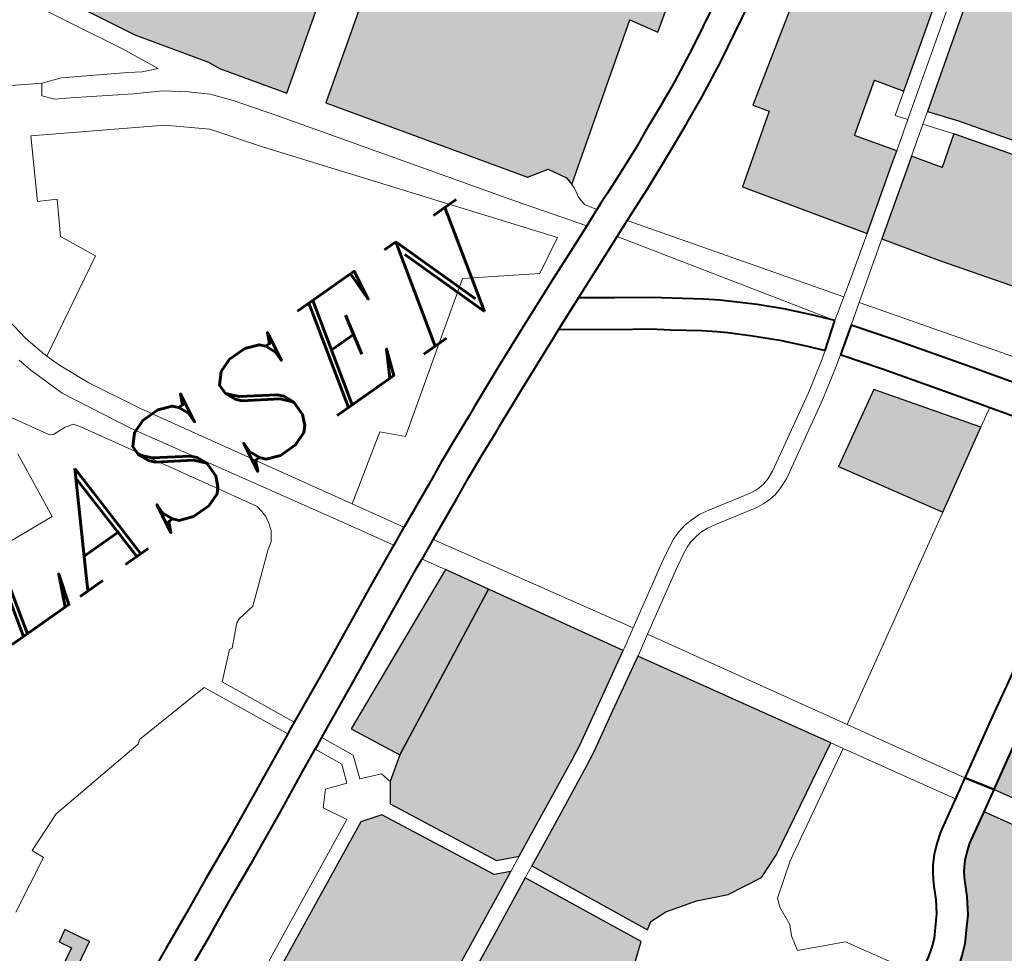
# Model space of a CAD drawing. Header units: metres. Extents: x 149090 to 149776, y 485756 to 486362.
# Tile 43 of 93: x 149578 to 149589, y 486308 to 486319. Entities that reach past the tile are written whole.
import ezdxf

# ---------------------------------------------------------------- set-up
doc = ezdxf.new("R2010")
doc.units = ezdxf.units.M
doc.header["$MEASUREMENT"] = 0
for name, color, linetype, lineweight in [('WVB-pen-brm-dik 018', 6, 'Continuous', 13), ('WVB-pen-dik 035', 1, 'Continuous', 40), ('WVB-raster-20%', 254, 'Continuous', 30), ('WVB-raster-60%', 253, 'Continuous', 30), ('WVB-tekst-dik 035', 1, 'Continuous', 40)]:
    doc.layers.add(name, color=color, linetype=linetype, lineweight=lineweight)
doc.styles.add('1 200   cursief   0.18', font='ITALICS.shx', dxfattribs={"height": 0.36})

# ---------------------------------------------------------------- blocks, each defined once
blk = doc.blocks.new('INZET')
at = {"layer": 'WVB-raster-20%'}
for points in [[(-0.070895, -0.044478), (-0.072562, -0.042032), (-0.071105, -0.040996), (-0.071333, -0.04068), (-0.067123, -0.037882), (-0.065438, -0.040257), (-0.066488, -0.041009), (-0.068403, -0.042358), (-0.068796, -0.041787), (-0.069867, -0.042535), (-0.069297, -0.043355), (-0.069554, -0.043536)], [(-0.068634, -0.047699), (-0.069928, -0.045896), (-0.070698, -0.044767), (-0.069352, -0.043822), (-0.069097, -0.043642), (-0.06868, -0.04424), (-0.068036, -0.043777), (-0.066411, -0.046071), (-0.066381, -0.046114)], [(-0.095619, -0.048216), (-0.095765, -0.047954), (-0.094525, -0.047263), (-0.094674, -0.046992), (-0.09441, -0.046848), (-0.094119, -0.04738)], [(-0.073091, -0.050514), (-0.074404, -0.048349), (-0.072776, -0.047399), (-0.071659, -0.048965), (-0.071309, -0.049461)], [(-0.081072, -0.054836), (-0.081897, -0.05472), (-0.082554, -0.054423), (-0.083251, -0.05423), (-0.08365, -0.054217), (-0.083816, -0.054321), (-0.085104, -0.051677), (-0.084248, -0.051258), (-0.082839, -0.050571), (-0.082514, -0.0504), (-0.081645, -0.049895), (-0.080487, -0.049226), (-0.078086, -0.053276), (-0.080517, -0.054617)], [(-0.077761, -0.06148), (-0.078248, -0.060594), (-0.07907, -0.059238), (-0.079043, -0.059221), (-0.078674, -0.059002), (-0.078529, -0.058905), (-0.078424, -0.058824), (-0.078216, -0.058644), (-0.077928, -0.058312), (-0.077796, -0.058161), (-0.077577, -0.057816), (-0.077435, -0.057539), (-0.077374, -0.057429), (-0.077308, -0.057325), (-0.077249, -0.057246), (-0.077144, -0.05713), (-0.077003, -0.057006), (-0.076845, -0.056885), (-0.076288, -0.056554), (-0.076183, -0.056492), (-0.076183, -0.056492), (-0.074666, -0.059066), (-0.074742, -0.059112), (-0.077518, -0.060731), (-0.077661, -0.060863), (-0.077744, -0.061018), (-0.077777, -0.061172), (-0.077787, -0.061348), (-0.077776, -0.061405)]]:
    blk.add_hatch(color=256, dxfattribs=at).paths.add_polyline_path(points)
at = {"layer": 'WVB-raster-20%', "extrusion": (0, 0, -1)}
for points in [[(0.061226, -0.046013), (0.060422, -0.045447), (0.060522, -0.045308), (0.060683, -0.045022), (0.061126, -0.044047), (0.061399, -0.043462), (0.061604, -0.043089), (0.06177, -0.042869), (0.061791, -0.042841), (0.062139, -0.042344), (0.062807, -0.04151), (0.062906, -0.041382), (0.063476, -0.040662), (0.063967, -0.040004), (0.066112, -0.041539), (0.068232, -0.043032), (0.067789, -0.043606), (0.066166, -0.045898), (0.066136, -0.045941), (0.062915, -0.043675)], [(0.085205, -0.051337), (0.084402, -0.050944), (0.082997, -0.050259), (0.082683, -0.050094), (0.081821, -0.049593), (0.080679, -0.048933), (0.082344, -0.046089), (0.086076, -0.047963), (0.086596, -0.048328), (0.086884, -0.048733), (0.085676, -0.051122)], [(0.092915, -0.055332), (0.09286, -0.055254), (0.092726, -0.055115), (0.092582, -0.054988), (0.092443, -0.054898), (0.092303, -0.054816), (0.091449, -0.054408), (0.089614, -0.053491), (0.086913, -0.052174), (0.085553, -0.051508), (0.085897, -0.051351), (0.087173, -0.048827), (0.087646, -0.048681), (0.091237, -0.050429), (0.091816, -0.05211)], [(0.090308, -0.060963), (0.087131, -0.060204), (0.08692, -0.059668), (0.087054, -0.059441), (0.087209, -0.059119), (0.087234, -0.05877), (0.087105, -0.058486), (0.087093, -0.058216), (0.086964, -0.057816), (0.087157, -0.057442), (0.088588, -0.056913), (0.088446, -0.056332), (0.086989, -0.055533), (0.08552, -0.0557), (0.0853, -0.055416), (0.084086, -0.054452), (0.085373, -0.051809), (0.086759, -0.052489), (0.089459, -0.053805), (0.091295, -0.054722), (0.092139, -0.055126), (0.092259, -0.055196), (0.09237, -0.055268), (0.092484, -0.055368), (0.092589, -0.055477), (0.092669, -0.055591), (0.092736, -0.055705), (0.09281, -0.055873), (0.093234, -0.057111), (0.093751, -0.05864), (0.092972, -0.058905), (0.092729, -0.058989), (0.092326, -0.059128), (0.092097, -0.059211), (0.09193, -0.059286), (0.0917, -0.059407), (0.091522, -0.059513), (0.091375, -0.05962), (0.091256, -0.059717), (0.091053, -0.059899), (0.090925, -0.060036), (0.090766, -0.060214), (0.090664, -0.060356), (0.090477, -0.060622), (0.090349, -0.060861)], [(0.07419, -0.05878), (0.071844, -0.05737), (0.070451, -0.056572), (0.068994, -0.055675), (0.067576, -0.054693), (0.067216, -0.054444), (0.067969, -0.053362), (0.068353, -0.052817), (0.068668, -0.052384), (0.068833, -0.052136), (0.069033, -0.052253), (0.069289, -0.052405), (0.069631, -0.052609), (0.070106, -0.052891), (0.07071, -0.053253), (0.070813, -0.053315), (0.071211, -0.053554), (0.072694, -0.054424), (0.073621, -0.054984), (0.07454, -0.055522), (0.075524, -0.056107), (0.07571, -0.056216)]]:
    blk.add_hatch(color=256, dxfattribs=at).paths.add_polyline_path(points)
at = {"layer": 'WVB-raster-60%'}
for points in [[(-0.079648, -0.034484), (-0.08056, -0.033173), (-0.080681, -0.032915), (-0.081667, -0.031474), (-0.083013, -0.028955), (-0.075862, -0.023841), (-0.07575, -0.02401), (-0.075595, -0.024235), (-0.075286, -0.02467), (-0.075214, -0.024769), (-0.075107, -0.024914), (-0.074839, -0.025284), (-0.074743, -0.025393), (-0.074621, -0.025509), (-0.074493, -0.025614), (-0.074376, -0.025706), (-0.074283, -0.025765), (-0.074093, -0.025865), (-0.073846, -0.025948), (-0.07368, -0.025989), (-0.073045, -0.026168), (-0.072918, -0.026203), (-0.072719, -0.026266), (-0.072667, -0.026289), (-0.072522, -0.026365), (-0.072411, -0.026444), (-0.072319, -0.026524), (-0.072235, -0.026615), (-0.072055, -0.026857), (-0.071814, -0.027213), (-0.071696, -0.027386), (-0.071383, -0.027809), (-0.071061, -0.028265), (-0.071009, -0.028338), (-0.073001, -0.029768)], [(-0.086076, -0.047963), (-0.086627, -0.046866), (-0.082876, -0.045181), (-0.082344, -0.046089)]]:
    blk.add_hatch(color=256, dxfattribs=at).paths.add_polyline_path(points)
at = {"layer": 'WVB-raster-60%', "extrusion": (0, 0, -1)}
blk.add_hatch(color=256, dxfattribs=at).paths.add_polyline_path([(0.075639, -0.0398), (0.072469, -0.037551), (0.072119, -0.038134), (0.067678, -0.035051), (0.067945, -0.034671), (0.068086, -0.034445), (0.068211, -0.034217), (0.068291, -0.034034), (0.068338, -0.033895), (0.068427, -0.033559), (0.068515, -0.033194), (0.068531, -0.033147), (0.068599, -0.033002), (0.068666, -0.032878), (0.068768, -0.032738), (0.069187, -0.032136), (0.069369, -0.031855), (0.069471, -0.031713), (0.069529, -0.031626), (0.069646, -0.031391), (0.069719, -0.031226), (0.069787, -0.031036), (0.069832, -0.030859), (0.069882, -0.030623), (0.069908, -0.030403), (0.069919, -0.030245), (0.069929, -0.030073), (0.069933, -0.030045), (0.069954, -0.029963), (0.070006, -0.029828), (0.07005, -0.029721), (0.070073, -0.02968), (0.07016, -0.029542), (0.070325, -0.029305), (0.070392, -0.029208), (0.070765, -0.028685), (0.070836, -0.028583), (0.07235, -0.02967), (0.071959, -0.030217), (0.0719, -0.030914), (0.073213, -0.031036), (0.079068, -0.03516), (0.076346, -0.039097), (0.075876, -0.039219), (0.075649, -0.039613)])
at = {"layer": 'WVB-pen-brm-dik 018'}
for p, q in [((-0.08508, -0.025971), (-0.082082, -0.031556)), ((-0.082082, -0.031556), (-0.08508, -0.025971)), ((-0.081667, -0.031474), (-0.083013, -0.028955)), ((-0.073001, -0.029768), (-0.079648, -0.034484)), ((-0.083977, -0.031161), (-0.084907, -0.030605)), ((-0.084907, -0.030605), (-0.083977, -0.031161)), ((-0.079068, -0.03516), (-0.073213, -0.031036)), ((-0.084144, -0.031389), (-0.083977, -0.031161)), ((-0.083977, -0.031161), (-0.084144, -0.031389)), ((-0.083553, -0.031313), (-0.083977, -0.031161)), ((-0.083977, -0.031161), (-0.083553, -0.031313)), ((-0.082279, -0.032072), (-0.083553, -0.031313)), ((-0.083553, -0.031313), (-0.082279, -0.032072)), ((-0.083947, -0.031617), (-0.084144, -0.031389)), ((-0.084144, -0.031389), (-0.083947, -0.031617)), ((-0.080681, -0.032915), (-0.081667, -0.031474)), ((-0.083644, -0.031799), (-0.083947, -0.031617)), ((-0.083947, -0.031617), (-0.083644, -0.031799)), ((-0.082082, -0.031556), (-0.081673, -0.03239)), ((-0.081673, -0.03239), (-0.082082, -0.031556)), ((-0.085575, -0.03326), (-0.084854, -0.031978)), ((-0.084854, -0.031978), (-0.085575, -0.03326)), ((-0.084854, -0.031978), (-0.082279, -0.0335)), ((-0.082279, -0.0335), (-0.084854, -0.031978)), ((-0.082446, -0.032527), (-0.083644, -0.031799)), ((-0.083644, -0.031799), (-0.082446, -0.032527)), ((-0.082006, -0.032238), (-0.082279, -0.032072)), ((-0.082279, -0.032072), (-0.082006, -0.032238)), ((-0.081673, -0.03239), (-0.082006, -0.032238)), ((-0.082006, -0.032238), (-0.081673, -0.03239)), ((-0.081877, -0.032854), (-0.082446, -0.032527)), ((-0.082446, -0.032527), (-0.081877, -0.032854)), ((-0.081422, -0.033203), (-0.081877, -0.032854)), ((-0.081877, -0.032854), (-0.081422, -0.033203)), ((-0.08056, -0.033173), (-0.080681, -0.032915)), ((-0.085188, -0.033466), (-0.085575, -0.03326)), ((-0.085575, -0.03326), (-0.085188, -0.033466)), ((-0.081058, -0.033521), (-0.081422, -0.033203)), ((-0.081422, -0.033203), (-0.081058, -0.033521)), ((-0.079648, -0.034484), (-0.08056, -0.033173)), ((-0.0856, -0.034187), (-0.085188, -0.033466)), ((-0.085188, -0.033466), (-0.0856, -0.034187)), ((-0.082279, -0.0335), (-0.081513, -0.03415)), ((-0.081513, -0.03415), (-0.082279, -0.0335)), ((-0.080724, -0.033931), (-0.081058, -0.033521)), ((-0.081058, -0.033521), (-0.080724, -0.033931)), ((-0.080118, -0.034765), (-0.080724, -0.033931)), ((-0.080724, -0.033931), (-0.080118, -0.034765)), ((-0.081513, -0.03415), (-0.080778, -0.035147)), ((-0.080778, -0.035147), (-0.081513, -0.03415)), ((-0.085214, -0.034986), (-0.0856, -0.034187)), ((-0.0856, -0.034187), (-0.085214, -0.034986)), ((-0.087659, -0.034816), (-0.087542, -0.035595)), ((-0.087542, -0.035595), (-0.087659, -0.034816)), ((-0.076861, -0.039403), (-0.080118, -0.034765)), ((-0.080118, -0.034765), (-0.076861, -0.039403)), ((-0.087385, -0.036189), (-0.085214, -0.034986)), ((-0.085214, -0.034986), (-0.087385, -0.036189)), ((-0.067678, -0.035051), (-0.072119, -0.038134)), ((-0.080778, -0.035147), (-0.076576, -0.040582)), ((-0.076576, -0.040582), (-0.080778, -0.035147)), ((-0.076346, -0.039097), (-0.079068, -0.03516)), ((-0.087542, -0.035595), (-0.087413, -0.036106)), ((-0.087413, -0.036106), (-0.087542, -0.035595)), ((-0.087859, -0.03624), (-0.087942, -0.035907)), ((-0.087942, -0.035907), (-0.087859, -0.03624)), ((-0.087413, -0.036106), (-0.087385, -0.036189)), ((-0.087385, -0.036189), (-0.087413, -0.036106)), ((-0.087582, -0.037057), (-0.087859, -0.03624)), ((-0.087859, -0.03624), (-0.087582, -0.037057)), ((-0.087275, -0.036512), (-0.087385, -0.036189)), ((-0.087385, -0.036189), (-0.087275, -0.036512)), ((-0.086967, -0.037215), (-0.087275, -0.036512)), ((-0.087275, -0.036512), (-0.086967, -0.037215)), ((-0.08887, -0.036765), (-0.088351, -0.037654)), ((-0.088351, -0.037654), (-0.08887, -0.036765)), ((-0.086782, -0.038589), (-0.087582, -0.037057)), ((-0.087582, -0.037057), (-0.086782, -0.038589)), ((-0.086351, -0.038356), (-0.086967, -0.037215)), ((-0.086967, -0.037215), (-0.086351, -0.038356)), ((-0.089351, -0.039173), (-0.089169, -0.037595)), ((-0.089169, -0.037595), (-0.089351, -0.039173)), ((-0.088351, -0.037654), (-0.088271, -0.037694)), ((-0.088271, -0.037694), (-0.088351, -0.037654)), ((-0.072469, -0.037551), (-0.075639, -0.0398)), ((-0.072119, -0.038134), (-0.072469, -0.037551)), ((-0.088271, -0.037694), (-0.087961, -0.037714)), ((-0.087961, -0.037714), (-0.088271, -0.037694)), ((-0.087961, -0.037714), (-0.087782, -0.037764)), ((-0.087782, -0.037764), (-0.087961, -0.037714)), ((-0.087782, -0.037764), (-0.087672, -0.037924)), ((-0.087672, -0.037924), (-0.087782, -0.037764)), ((-0.071333, -0.04068), (-0.067123, -0.037882)), ((-0.087672, -0.037924), (-0.086003, -0.040742)), ((-0.086003, -0.040742), (-0.087672, -0.037924)), ((-0.071694, -0.038863), (-0.070745, -0.038346)), ((-0.083727, -0.042791), (-0.086351, -0.038356)), ((-0.086351, -0.038356), (-0.083727, -0.042791)), ((-0.084107, -0.04305), (-0.086782, -0.038589)), ((-0.086782, -0.038589), (-0.084107, -0.04305)), ((-0.072457, -0.03925), (-0.071694, -0.038863)), ((-0.070403, -0.038957), (-0.071369, -0.039483)), ((-0.091272, -0.039012), (-0.089351, -0.039173)), ((-0.089351, -0.039173), (-0.091272, -0.039012)), ((-0.075876, -0.039219), (-0.076346, -0.039097)), ((-0.075649, -0.039613), (-0.075876, -0.039219)), ((-0.075895, -0.040742), (-0.076861, -0.039403)), ((-0.076861, -0.039403), (-0.075895, -0.040742)), ((-0.073063, -0.039532), (-0.072708, -0.039367)), ((-0.072708, -0.039367), (-0.072457, -0.03925)), ((-0.075639, -0.0398), (-0.075649, -0.039613)), ((-0.073584, -0.039764), (-0.073063, -0.039532)), ((-0.071369, -0.039483), (-0.072151, -0.039879)), ((-0.075634, -0.039901), (-0.075639, -0.0398)), ((-0.075639, -0.0398), (-0.075634, -0.039901)), ((-0.074009, -0.039957), (-0.073584, -0.039764)), ((-0.072151, -0.039879), (-0.072412, -0.040001)), ((-0.075679, -0.040114), (-0.075634, -0.039901)), ((-0.075634, -0.039901), (-0.075679, -0.040114)), ((-0.074587, -0.040205), (-0.074009, -0.039957)), ((-0.072412, -0.040001), (-0.072772, -0.040169)), ((-0.078829, -0.04011), (-0.081893, -0.042247)), ((-0.081893, -0.042247), (-0.078829, -0.04011)), ((-0.077361, -0.041011), (-0.078829, -0.04011)), ((-0.078829, -0.04011), (-0.077361, -0.041011)), ((-0.075664, -0.040326), (-0.075679, -0.040114)), ((-0.075679, -0.040114), (-0.075664, -0.040326)), ((-0.075098, -0.040413), (-0.074587, -0.040205)), ((-0.072772, -0.040169), (-0.073297, -0.040402)), ((-0.075503, -0.040578), (-0.075664, -0.040326)), ((-0.075664, -0.040326), (-0.075503, -0.040578)), ((-0.075503, -0.040578), (-0.07535, -0.040514)), ((-0.07535, -0.040514), (-0.075098, -0.040413)), ((-0.073297, -0.040402), (-0.073726, -0.040597)), ((-0.086003, -0.040742), (-0.085587, -0.041451)), ((-0.085587, -0.041451), (-0.086003, -0.040742)), ((-0.076576, -0.040582), (-0.077361, -0.041011)), ((-0.077361, -0.041011), (-0.076576, -0.040582)), ((-0.076509, -0.040999), (-0.075895, -0.040742)), ((-0.075895, -0.040742), (-0.075503, -0.040578)), ((-0.073726, -0.040597), (-0.074317, -0.040851)), ((-0.071105, -0.040996), (-0.071333, -0.04068)), ((-0.074317, -0.040851), (-0.074836, -0.041062)), ((-0.077276, -0.041315), (-0.076509, -0.040999)), ((-0.075091, -0.041164), (-0.075483, -0.041329)), ((-0.075085, -0.041162), (-0.075091, -0.041164)), ((-0.075091, -0.041164), (-0.072134, -0.045333)), ((-0.072134, -0.045333), (-0.075091, -0.041164)), ((-0.074836, -0.041062), (-0.075085, -0.041162)), ((-0.072562, -0.042032), (-0.071105, -0.040996)), ((-0.066488, -0.041009), (-0.068403, -0.042358)), ((-0.078203, -0.041706), (-0.077443, -0.041383)), ((-0.077443, -0.041383), (-0.077276, -0.041315)), ((-0.075483, -0.041329), (-0.076241, -0.041646)), ((-0.072599, -0.045642), (-0.075483, -0.041329)), ((-0.075483, -0.041329), (-0.072599, -0.045642)), ((-0.068691, -0.042928), (-0.066315, -0.041253)), ((-0.066315, -0.041253), (-0.068691, -0.042928)), ((-0.085587, -0.041451), (-0.085489, -0.041618)), ((-0.085489, -0.041618), (-0.085587, -0.041451)), ((-0.085489, -0.041618), (-0.085469, -0.041766)), ((-0.085469, -0.041766), (-0.085489, -0.041618)), ((-0.068232, -0.043032), (-0.066112, -0.041539)), ((-0.085469, -0.041766), (-0.085459, -0.041914)), ((-0.085459, -0.041914), (-0.085469, -0.041766)), ((-0.082305, -0.041835), (-0.083727, -0.042791)), ((-0.083727, -0.042791), (-0.082305, -0.041835)), ((-0.081893, -0.042247), (-0.082305, -0.041835)), ((-0.082305, -0.041835), (-0.081893, -0.042247)), ((-0.07932, -0.042179), (-0.078203, -0.041706)), ((-0.076241, -0.041646), (-0.076969, -0.041945)), ((-0.068796, -0.041787), (-0.069867, -0.042535)), ((-0.068403, -0.042358), (-0.068796, -0.041787)), ((-0.085459, -0.041914), (-0.085499, -0.042091)), ((-0.085499, -0.042091), (-0.085459, -0.041914)), ((-0.076969, -0.041945), (-0.076315, -0.04241)), ((-0.070895, -0.044478), (-0.072562, -0.042032)), ((-0.085548, -0.042239), (-0.085686, -0.042436)), ((-0.085686, -0.042436), (-0.085548, -0.042239)), ((-0.085499, -0.042091), (-0.085548, -0.042239)), ((-0.085548, -0.042239), (-0.085499, -0.042091)), ((-0.080252, -0.04259), (-0.07932, -0.042179)), ((-0.077728, -0.042265), (-0.07793, -0.042351)), ((-0.076715, -0.042984), (-0.077728, -0.042265)), ((-0.085686, -0.042436), (-0.085863, -0.042555)), ((-0.085863, -0.042555), (-0.085686, -0.042436)), ((-0.07793, -0.042351), (-0.079042, -0.042822)), ((-0.076315, -0.04241), (-0.075649, -0.042867)), ((-0.068403, -0.042358), (-0.068874, -0.04269)), ((-0.068874, -0.04269), (-0.068403, -0.042358)), ((-0.085863, -0.042555), (-0.086848, -0.043373)), ((-0.086848, -0.043373), (-0.085863, -0.042555)), ((-0.081002, -0.042921), (-0.08046, -0.042682)), ((-0.08046, -0.042682), (-0.080252, -0.04259)), ((-0.069867, -0.042535), (-0.069297, -0.043355)), ((-0.068874, -0.04269), (-0.068691, -0.042928)), ((-0.068691, -0.042928), (-0.068874, -0.04269)), ((-0.083727, -0.042791), (-0.083084, -0.043878)), ((-0.083084, -0.043878), (-0.083727, -0.042791)), ((-0.081574, -0.043173), (-0.081002, -0.042921)), ((-0.079042, -0.042822), (-0.07997, -0.04323)), ((-0.075649, -0.042867), (-0.075274, -0.043154)), ((-0.069297, -0.043355), (-0.068691, -0.042928)), ((-0.068691, -0.042928), (-0.069297, -0.043355)), ((-0.083502, -0.044074), (-0.084107, -0.04305)), ((-0.084107, -0.04305), (-0.083502, -0.044074)), ((-0.07606, -0.043434), (-0.076715, -0.042984)), ((-0.075274, -0.043154), (-0.074715, -0.043572)), ((-0.068232, -0.043032), (-0.068477, -0.043205)), ((-0.068477, -0.043205), (-0.068232, -0.043032)), ((-0.067789, -0.043606), (-0.068232, -0.043032)), ((-0.086848, -0.043373), (-0.087262, -0.043432)), ((-0.087262, -0.043432), (-0.086848, -0.043373)), ((-0.08207, -0.043412), (-0.081574, -0.043173)), ((-0.080177, -0.043322), (-0.080719, -0.043561)), ((-0.07997, -0.04323), (-0.080177, -0.043322)), ((-0.069297, -0.043355), (-0.069554, -0.043536)), ((-0.068477, -0.043205), (-0.069097, -0.043642)), ((-0.069097, -0.043642), (-0.068477, -0.043205)), ((-0.068477, -0.043205), (-0.068036, -0.043777)), ((-0.068036, -0.043777), (-0.068477, -0.043205)), ((-0.087351, -0.043471), (-0.087765, -0.043875)), ((-0.087765, -0.043875), (-0.087351, -0.043471)), ((-0.087262, -0.043432), (-0.087351, -0.043471)), ((-0.087351, -0.043471), (-0.087262, -0.043432)), ((-0.083066, -0.043869), (-0.08207, -0.043412)), ((-0.080719, -0.043561), (-0.081281, -0.043809)), ((-0.075696, -0.043712), (-0.07606, -0.043434)), ((-0.074715, -0.043572), (-0.074428, -0.043803)), ((-0.069554, -0.043536), (-0.070895, -0.044478)), ((-0.066166, -0.045898), (-0.067789, -0.043606)), ((-0.081281, -0.043809), (-0.081772, -0.044045)), ((-0.075145, -0.044125), (-0.075696, -0.043712)), ((-0.074428, -0.043803), (-0.074234, -0.043972)), ((-0.070698, -0.044767), (-0.069352, -0.043822)), ((-0.069352, -0.043822), (-0.069097, -0.043642)), ((-0.069097, -0.043642), (-0.06868, -0.04424)), ((-0.06868, -0.04424), (-0.068036, -0.043777)), ((-0.068036, -0.043777), (-0.066411, -0.046071)), ((-0.087824, -0.043865), (-0.088376, -0.04436)), ((-0.088376, -0.04436), (-0.087824, -0.043865)), ((-0.087765, -0.043875), (-0.087824, -0.043865)), ((-0.087824, -0.043865), (-0.087765, -0.043875)), ((-0.083485, -0.044066), (-0.083084, -0.043878)), ((-0.083084, -0.043878), (-0.083066, -0.043869)), ((-0.081772, -0.044045), (-0.082711, -0.044476)), ((-0.074234, -0.043972), (-0.073808, -0.044358)), ((-0.088771, -0.04423), (-0.090614, -0.044345)), ((-0.090614, -0.044345), (-0.088771, -0.04423)), ((-0.087851, -0.046147), (-0.088771, -0.04423)), ((-0.088771, -0.04423), (-0.087851, -0.046147)), ((-0.084406, -0.044501), (-0.08367, -0.044153)), ((-0.08367, -0.044153), (-0.083502, -0.044074)), ((-0.083502, -0.044074), (-0.083485, -0.044066)), ((-0.074878, -0.044339), (-0.075145, -0.044125)), ((-0.090703, -0.044414), (-0.093087, -0.044631)), ((-0.093087, -0.044631), (-0.090703, -0.044414)), ((-0.090614, -0.044345), (-0.090703, -0.044414)), ((-0.090703, -0.044414), (-0.090614, -0.044345)), ((-0.088376, -0.04436), (-0.08758, -0.046018)), ((-0.08758, -0.046018), (-0.088376, -0.04436)), ((-0.082711, -0.044476), (-0.082771, -0.044504)), ((-0.082711, -0.044476), (-0.080206, -0.048649)), ((-0.080206, -0.048649), (-0.082711, -0.044476)), ((-0.074699, -0.044496), (-0.074878, -0.044339)), ((-0.073808, -0.044358), (-0.07335, -0.044811)), ((-0.07173, -0.045064), (-0.070895, -0.044478)), ((-0.070895, -0.044478), (-0.07173, -0.045064)), ((-0.093087, -0.044631), (-0.093993, -0.044986)), ((-0.093993, -0.044986), (-0.093087, -0.044631)), ((-0.085332, -0.044945), (-0.084406, -0.044501)), ((-0.083187, -0.044699), (-0.083371, -0.044786)), ((-0.083164, -0.044689), (-0.083187, -0.044699)), ((-0.082771, -0.044504), (-0.083164, -0.044689)), ((-0.082876, -0.045181), (-0.083164, -0.044689)), ((-0.083164, -0.044689), (-0.082876, -0.045181)), ((-0.07429, -0.044867), (-0.074699, -0.044496)), ((-0.083371, -0.044786), (-0.084105, -0.045133)), ((-0.073853, -0.045299), (-0.07429, -0.044867)), ((-0.07335, -0.044811), (-0.072903, -0.045291)), ((-0.070698, -0.044767), (-0.071529, -0.04535)), ((-0.071529, -0.04535), (-0.070698, -0.044767)), ((-0.069928, -0.045896), (-0.070698, -0.044767)), ((-0.093993, -0.044986), (-0.093875, -0.045262)), ((-0.093875, -0.045262), (-0.093993, -0.044986)), ((-0.086359, -0.045442), (-0.085332, -0.044945)), ((-0.084105, -0.045133), (-0.085028, -0.045576)), ((-0.072134, -0.045333), (-0.07173, -0.045064)), ((-0.07173, -0.045064), (-0.072134, -0.045333)), ((-0.093875, -0.045262), (-0.095084, -0.0459)), ((-0.095084, -0.0459), (-0.093875, -0.045262)), ((-0.086627, -0.046866), (-0.082876, -0.045181)), ((-0.082876, -0.045181), (-0.082344, -0.046089)), ((-0.073424, -0.045759), (-0.073853, -0.045299)), ((-0.072903, -0.045291), (-0.072599, -0.045642)), ((-0.072599, -0.045642), (-0.072134, -0.045333)), ((-0.072134, -0.045333), (-0.072599, -0.045642)), ((-0.071529, -0.04535), (-0.071925, -0.045629)), ((-0.071925, -0.045629), (-0.071529, -0.04535)), ((-0.087419, -0.045941), (-0.086359, -0.045442)), ((-0.085028, -0.045576), (-0.086058, -0.046074)), ((-0.073156, -0.046068), (-0.073424, -0.045759)), ((-0.072599, -0.045642), (-0.073156, -0.046068)), ((-0.071925, -0.045629), (-0.072361, -0.045936)), ((-0.072361, -0.045936), (-0.071925, -0.045629)), ((-0.071925, -0.045629), (-0.071743, -0.045885)), ((-0.071743, -0.045885), (-0.071925, -0.045629)), ((-0.087759, -0.046103), (-0.08758, -0.046018)), ((-0.08758, -0.046018), (-0.087419, -0.045941)), ((-0.072934, -0.04634), (-0.072361, -0.045936)), ((-0.072361, -0.045936), (-0.071785, -0.046727)), ((-0.071743, -0.045885), (-0.069262, -0.049375)), ((-0.069262, -0.049375), (-0.071743, -0.045885)), ((-0.068634, -0.047699), (-0.069928, -0.045896)), ((-0.088407, -0.046411), (-0.087851, -0.046147)), ((-0.087851, -0.046147), (-0.087759, -0.046103)), ((-0.086058, -0.046074), (-0.087119, -0.046574)), ((-0.082344, -0.046089), (-0.080679, -0.048933)), ((-0.074005, -0.046624), (-0.073371, -0.046219)), ((-0.073371, -0.046219), (-0.074005, -0.046624)), ((-0.073371, -0.046219), (-0.073156, -0.046068)), ((-0.073156, -0.046068), (-0.073371, -0.046219)), ((-0.089284, -0.046839), (-0.088407, -0.046411)), ((-0.072934, -0.04634), (-0.073176, -0.04651)), ((-0.073176, -0.04651), (-0.072934, -0.04634)), ((-0.072925, -0.046351), (-0.072934, -0.04634)), ((-0.072354, -0.047135), (-0.072925, -0.046351)), ((-0.087277, -0.046649), (-0.087458, -0.046735)), ((-0.087119, -0.046574), (-0.087277, -0.046649)), ((-0.087277, -0.046649), (-0.08693, -0.047371)), ((-0.08693, -0.047371), (-0.087277, -0.046649)), ((-0.075663, -0.04759), (-0.074005, -0.046624)), ((-0.074005, -0.046624), (-0.075663, -0.04759)), ((-0.073176, -0.04651), (-0.073822, -0.046923)), ((-0.073822, -0.046923), (-0.073176, -0.04651)), ((-0.09441, -0.046848), (-0.094674, -0.046992)), ((-0.094119, -0.04738), (-0.09441, -0.046848)), ((-0.090378, -0.047357), (-0.089284, -0.046839)), ((-0.087548, -0.046778), (-0.088104, -0.047042)), ((-0.087458, -0.046735), (-0.087548, -0.046778)), ((-0.087255, -0.047388), (-0.087548, -0.046778)), ((-0.087548, -0.046778), (-0.087255, -0.047388)), ((-0.086076, -0.047963), (-0.086627, -0.046866)), ((-0.071785, -0.046727), (-0.0708, -0.048123)), ((-0.094674, -0.046992), (-0.094525, -0.047263)), ((-0.088104, -0.047042), (-0.088981, -0.04747)), ((-0.073822, -0.046923), (-0.075507, -0.047904)), ((-0.075507, -0.047904), (-0.073822, -0.046923)), ((-0.094525, -0.047263), (-0.095765, -0.047954)), ((-0.071373, -0.048524), (-0.072354, -0.047135)), ((-0.095619, -0.048216), (-0.094119, -0.04738)), ((-0.091208, -0.047731), (-0.090378, -0.047357)), ((-0.088981, -0.04747), (-0.090079, -0.04799)), ((-0.087401, -0.047799), (-0.087255, -0.047388)), ((-0.087255, -0.047388), (-0.087401, -0.047799)), ((-0.08693, -0.047371), (-0.087113, -0.047887)), ((-0.087113, -0.047887), (-0.08693, -0.047371)), ((-0.078464, -0.047614), (-0.078325, -0.047547)), ((-0.078325, -0.047547), (-0.078464, -0.047614)), ((-0.078325, -0.047547), (-0.078147, -0.047486)), ((-0.078147, -0.047486), (-0.078325, -0.047547)), ((-0.078147, -0.047486), (-0.077959, -0.047449)), ((-0.077959, -0.047449), (-0.078147, -0.047486)), ((-0.077959, -0.047449), (-0.077773, -0.047431)), ((-0.077773, -0.047431), (-0.077959, -0.047449)), ((-0.077773, -0.047431), (-0.077536, -0.047437)), ((-0.077536, -0.047437), (-0.077773, -0.047431)), ((-0.077536, -0.047437), (-0.077325, -0.047479)), ((-0.077325, -0.047479), (-0.077536, -0.047437)), ((-0.077325, -0.047479), (-0.076351, -0.047699)), ((-0.076351, -0.047699), (-0.077325, -0.047479)), ((-0.074404, -0.048349), (-0.072776, -0.047399)), ((-0.072776, -0.047399), (-0.071659, -0.048965)), ((-0.091999, -0.04811), (-0.091208, -0.047731)), ((-0.088155, -0.047947), (-0.087871, -0.047634)), ((-0.087871, -0.047634), (-0.088155, -0.047947)), ((-0.087871, -0.047634), (-0.087401, -0.047799)), ((-0.087401, -0.047799), (-0.087871, -0.047634)), ((-0.078802, -0.047804), (-0.078464, -0.047614)), ((-0.078464, -0.047614), (-0.078802, -0.047804)), ((-0.076351, -0.047699), (-0.076211, -0.047718)), ((-0.076211, -0.047718), (-0.076351, -0.047699)), ((-0.076211, -0.047718), (-0.076129, -0.047718)), ((-0.076129, -0.047718), (-0.076211, -0.047718)), ((-0.076129, -0.047718), (-0.075985, -0.047704)), ((-0.075985, -0.047704), (-0.076129, -0.047718)), ((-0.075985, -0.047704), (-0.075837, -0.047663)), ((-0.075837, -0.047663), (-0.075985, -0.047704)), ((-0.075837, -0.047663), (-0.075663, -0.04759)), ((-0.075663, -0.04759), (-0.075837, -0.047663)), ((-0.090079, -0.04799), (-0.090913, -0.048366)), ((-0.087873, -0.048458), (-0.088155, -0.047947)), ((-0.088155, -0.047947), (-0.087873, -0.048458)), ((-0.087113, -0.047887), (-0.086658, -0.048073)), ((-0.086658, -0.048073), (-0.087113, -0.047887)), ((-0.086596, -0.048328), (-0.086076, -0.047963)), ((-0.080206, -0.048649), (-0.078802, -0.047804)), ((-0.078802, -0.047804), (-0.080206, -0.048649)), ((-0.078302, -0.047924), (-0.078626, -0.048107)), ((-0.078626, -0.048107), (-0.078302, -0.047924)), ((-0.078192, -0.047872), (-0.078302, -0.047924)), ((-0.078302, -0.047924), (-0.078192, -0.047872)), ((-0.078056, -0.047825), (-0.078192, -0.047872)), ((-0.078192, -0.047872), (-0.078056, -0.047825)), ((-0.077909, -0.047796), (-0.078056, -0.047825)), ((-0.078056, -0.047825), (-0.077909, -0.047796)), ((-0.07776, -0.047782), (-0.077909, -0.047796)), ((-0.077909, -0.047796), (-0.07776, -0.047782)), ((-0.077575, -0.047787), (-0.07776, -0.047782)), ((-0.07776, -0.047782), (-0.077575, -0.047787)), ((-0.077397, -0.047821), (-0.077575, -0.047787)), ((-0.077575, -0.047787), (-0.077397, -0.047821)), ((-0.076413, -0.048044), (-0.077397, -0.047821)), ((-0.077397, -0.047821), (-0.076413, -0.048044)), ((-0.075507, -0.047904), (-0.075722, -0.047994)), ((-0.075722, -0.047994), (-0.075507, -0.047904)), ((-0.09279, -0.048475), (-0.092148, -0.048179)), ((-0.092148, -0.048179), (-0.091999, -0.04811)), ((-0.086658, -0.048073), (-0.086596, -0.048328)), ((-0.086596, -0.048328), (-0.086658, -0.048073)), ((-0.078626, -0.048107), (-0.080025, -0.048949)), ((-0.080025, -0.048949), (-0.078626, -0.048107)), ((-0.076235, -0.048068), (-0.076413, -0.048044)), ((-0.076413, -0.048044), (-0.076235, -0.048068)), ((-0.076112, -0.048068), (-0.076235, -0.048068)), ((-0.076235, -0.048068), (-0.076112, -0.048068)), ((-0.07592, -0.04805), (-0.076112, -0.048068)), ((-0.076112, -0.048068), (-0.07592, -0.04805)), ((-0.075722, -0.047994), (-0.07592, -0.04805)), ((-0.07592, -0.04805), (-0.075722, -0.047994)), ((-0.0708, -0.048123), (-0.07043, -0.048657)), ((-0.090913, -0.048366), (-0.091701, -0.048744)), ((-0.086884, -0.048733), (-0.086596, -0.048328)), ((-0.073091, -0.050514), (-0.074404, -0.048349)), ((-0.093601, -0.048849), (-0.09279, -0.048475)), ((-0.09148, -0.050214), (-0.087873, -0.048458)), ((-0.087873, -0.048458), (-0.09148, -0.050214)), ((-0.071004, -0.049057), (-0.071373, -0.048524)), ((-0.091855, -0.048815), (-0.092496, -0.04911)), ((-0.091701, -0.048744), (-0.091855, -0.048815)), ((-0.091237, -0.050429), (-0.087646, -0.048681)), ((-0.087646, -0.048681), (-0.087173, -0.048827)), ((-0.087173, -0.048827), (-0.085897, -0.051351)), ((-0.085676, -0.051122), (-0.086884, -0.048733)), ((-0.080636, -0.048908), (-0.080206, -0.048649)), ((-0.080206, -0.048649), (-0.080636, -0.048908)), ((-0.07043, -0.048657), (-0.070045, -0.049205)), ((-0.080679, -0.048933), (-0.081821, -0.049593)), ((-0.080679, -0.048933), (-0.080636, -0.048908)), ((-0.080636, -0.048908), (-0.080679, -0.048933)), ((-0.080025, -0.048949), (-0.080459, -0.04921)), ((-0.080459, -0.04921), (-0.080025, -0.048949)), ((-0.080025, -0.048949), (-0.077555, -0.05315)), ((-0.077555, -0.05315), (-0.080025, -0.048949)), ((-0.071659, -0.048965), (-0.071309, -0.049461)), ((-0.070893, -0.049216), (-0.071004, -0.049057)), ((-0.081645, -0.049895), (-0.080487, -0.049226)), ((-0.080459, -0.04921), (-0.080487, -0.049226)), ((-0.080487, -0.049226), (-0.080459, -0.04921)), ((-0.080487, -0.049226), (-0.078086, -0.053276)), ((-0.071309, -0.049461), (-0.070893, -0.049216)), ((-0.070893, -0.049216), (-0.071309, -0.049461)), ((-0.070617, -0.049609), (-0.070893, -0.049216)), ((-0.071309, -0.049461), (-0.073091, -0.050514)), ((-0.081821, -0.049593), (-0.082683, -0.050094)), ((-0.082514, -0.0504), (-0.081645, -0.049895)), ((-0.082683, -0.050094), (-0.082997, -0.050259)), ((-0.082997, -0.050259), (-0.084402, -0.050944)), ((-0.082839, -0.050571), (-0.082514, -0.0504)), ((-0.084248, -0.051258), (-0.082839, -0.050571)), ((-0.077555, -0.05315), (-0.073091, -0.050514)), ((-0.073091, -0.050514), (-0.077555, -0.05315)), ((-0.084402, -0.050944), (-0.085205, -0.051337)), ((-0.085205, -0.051337), (-0.085676, -0.051122)), ((-0.085104, -0.051677), (-0.084248, -0.051258)), ((-0.085897, -0.051351), (-0.085553, -0.051508)), ((-0.085553, -0.051508), (-0.085205, -0.051337)), ((-0.085205, -0.051337), (-0.085553, -0.051508)), ((-0.085553, -0.051508), (-0.086913, -0.052174)), ((-0.085373, -0.051809), (-0.085104, -0.051677)), ((-0.085104, -0.051677), (-0.085373, -0.051809)), ((-0.083816, -0.054321), (-0.085104, -0.051677)), ((-0.086759, -0.052489), (-0.085373, -0.051809)), ((-0.085373, -0.051809), (-0.084086, -0.054452)), ((-0.086913, -0.052174), (-0.089614, -0.053491)), ((-0.089459, -0.053805), (-0.086759, -0.052489)), ((-0.076096, -0.05563), (-0.077555, -0.05315)), ((-0.077555, -0.05315), (-0.076096, -0.05563)), ((-0.078086, -0.053276), (-0.080517, -0.054617)), ((-0.078086, -0.053276), (-0.077932, -0.053536)), ((-0.077932, -0.053536), (-0.078086, -0.053276)), ((-0.077932, -0.053536), (-0.080337, -0.054901)), ((-0.080337, -0.054901), (-0.077932, -0.053536)), ((-0.076537, -0.055889), (-0.077932, -0.053536)), ((-0.077932, -0.053536), (-0.076537, -0.055889)), ((-0.08365, -0.054217), (-0.083816, -0.054321)), ((-0.083251, -0.05423), (-0.08365, -0.054217)), ((-0.082554, -0.054423), (-0.083251, -0.05423)), ((-0.084086, -0.054452), (-0.0853, -0.055416)), ((-0.081897, -0.05472), (-0.082554, -0.054423)), ((-0.074895, -0.054919), (-0.073979, -0.054383)), ((-0.081072, -0.054836), (-0.081897, -0.05472)), ((-0.080517, -0.054617), (-0.081072, -0.054836)), ((-0.080337, -0.054901), (-0.081046, -0.055416)), ((-0.081046, -0.055416), (-0.080337, -0.054901)), ((-0.07588, -0.055504), (-0.074895, -0.054919)), ((-0.081046, -0.055416), (-0.081123, -0.05561)), ((-0.081123, -0.05561), (-0.081046, -0.055416)), ((-0.081123, -0.05561), (-0.081162, -0.056049)), ((-0.081162, -0.056049), (-0.081123, -0.05561)), ((-0.076537, -0.055889), (-0.076096, -0.05563)), ((-0.076096, -0.05563), (-0.07588, -0.055504)), ((-0.081162, -0.056049), (-0.081278, -0.056281)), ((-0.081278, -0.056281), (-0.081162, -0.056049)), ((-0.077237, -0.056304), (-0.076644, -0.055951)), ((-0.076644, -0.055951), (-0.076537, -0.055889)), ((-0.081278, -0.056281), (-0.081353, -0.056621)), ((-0.081353, -0.056621), (-0.081278, -0.056281)), ((-0.077447, -0.056464), (-0.077237, -0.056304)), ((-0.07571, -0.056216), (-0.076183, -0.056492)), ((-0.07419, -0.05878), (-0.07571, -0.056216)), ((-0.077636, -0.056631), (-0.077447, -0.056464)), ((-0.076183, -0.056492), (-0.074666, -0.059066)), ((-0.081353, -0.056621), (-0.080371, -0.057076)), ((-0.080371, -0.057076), (-0.081353, -0.056621)), ((-0.077791, -0.056801), (-0.077636, -0.056631)), ((-0.077976, -0.057071), (-0.077886, -0.056929)), ((-0.077886, -0.056929), (-0.077791, -0.056801)), ((-0.080371, -0.057076), (-0.079598, -0.058368)), ((-0.079598, -0.058368), (-0.080371, -0.057076)), ((-0.078052, -0.057209), (-0.077976, -0.057071)), ((-0.078185, -0.057468), (-0.078052, -0.057209)), ((-0.078359, -0.057741), (-0.078185, -0.057468)), ((-0.078456, -0.057853), (-0.078359, -0.057741)), ((-0.078712, -0.058148), (-0.078456, -0.057853)), ((-0.078938, -0.058337), (-0.078868, -0.058282)), ((-0.078868, -0.058282), (-0.078712, -0.058148)), ((-0.079047, -0.05841), (-0.078938, -0.058337))]:
    blk.add_line(p, q, dxfattribs=at)
at = {"layer": 'WVB-pen-dik 035', "flags": 128}
for points in [[(-0.067091, -0.035885), (-0.067533, -0.036217), (-0.067869, -0.036466), (-0.068612, -0.037006), (-0.068786, -0.037126), (-0.06904, -0.037292), (-0.069545, -0.037618), (-0.070358, -0.038123), (-0.070745, -0.038346), (-0.071694, -0.038863), (-0.072457, -0.03925), (-0.072708, -0.039367), (-0.073063, -0.039532), (-0.073584, -0.039764), (-0.074009, -0.039957), (-0.074587, -0.040205), (-0.075098, -0.040413), (-0.07535, -0.040514), (-0.075503, -0.040578)], [(-0.075091, -0.041164), (-0.075085, -0.041162), (-0.074836, -0.041062), (-0.074317, -0.040851), (-0.073726, -0.040597), (-0.073297, -0.040402), (-0.072772, -0.040169), (-0.072412, -0.040001), (-0.072151, -0.039879), (-0.071369, -0.039483), (-0.070403, -0.038957), (-0.069998, -0.038724), (-0.06917, -0.038209), (-0.068659, -0.037879), (-0.068395, -0.037707), (-0.068207, -0.037577), (-0.067454, -0.03703), (-0.067115, -0.036778), (-0.066684, -0.036455)], [(-0.075895, -0.040742), (-0.076509, -0.040999), (-0.077276, -0.041315), (-0.077443, -0.041383), (-0.078203, -0.041706), (-0.07932, -0.042179), (-0.080252, -0.04259), (-0.08046, -0.042682), (-0.081002, -0.042921), (-0.081574, -0.043173), (-0.08207, -0.043412), (-0.083066, -0.043869), (-0.083084, -0.043878)], [(-0.075503, -0.040578), (-0.075895, -0.040742)], [(-0.075483, -0.041329), (-0.075091, -0.041164)], [(-0.076969, -0.041945), (-0.076241, -0.041646), (-0.075483, -0.041329)], [(-0.076969, -0.041945), (-0.07701, -0.041962), (-0.077173, -0.042029), (-0.077728, -0.042265)], [(-0.077728, -0.042265), (-0.077173, -0.042029), (-0.07701, -0.041962), (-0.076969, -0.041945)], [(-0.072599, -0.045642), (-0.072903, -0.045291), (-0.07335, -0.044811), (-0.073808, -0.044358), (-0.074234, -0.043972), (-0.074428, -0.043803), (-0.074715, -0.043572), (-0.075274, -0.043154), (-0.075649, -0.042867), (-0.076315, -0.04241), (-0.076969, -0.041945)], [(-0.082711, -0.044476), (-0.081772, -0.044045), (-0.081281, -0.043809), (-0.080719, -0.043561), (-0.080177, -0.043322), (-0.07997, -0.04323), (-0.079042, -0.042822), (-0.07793, -0.042351), (-0.077728, -0.042265)], [(-0.077728, -0.042265), (-0.076715, -0.042984), (-0.07606, -0.043434), (-0.075696, -0.043712), (-0.075145, -0.044125), (-0.074878, -0.044339), (-0.074699, -0.044496), (-0.07429, -0.044867), (-0.073853, -0.045299), (-0.073424, -0.045759), (-0.073156, -0.046068)], [(-0.083084, -0.043878), (-0.083485, -0.044066), (-0.083502, -0.044074)], [(-0.083502, -0.044074), (-0.08367, -0.044153), (-0.084406, -0.044501), (-0.085332, -0.044945), (-0.086359, -0.045442), (-0.087419, -0.045941), (-0.08758, -0.046018)], [(-0.083164, -0.044689), (-0.082771, -0.044504), (-0.082711, -0.044476)], [(-0.087277, -0.046649), (-0.087119, -0.046574), (-0.086058, -0.046074), (-0.085028, -0.045576), (-0.084105, -0.045133), (-0.083371, -0.044786), (-0.083187, -0.044699), (-0.083164, -0.044689)], [(-0.073156, -0.046068), (-0.072599, -0.045642)], [(-0.08758, -0.046018), (-0.087759, -0.046103), (-0.087851, -0.046147)], [(-0.072361, -0.045936), (-0.072934, -0.04634)], [(-0.066643, -0.054042), (-0.067395, -0.05296), (-0.067784, -0.05241), (-0.068094, -0.051983), (-0.068508, -0.051363), (-0.068975, -0.050712), (-0.069277, -0.050285), (-0.069644, -0.049773), (-0.070045, -0.049205), (-0.07043, -0.048657), (-0.0708, -0.048123), (-0.071785, -0.046727), (-0.072361, -0.045936)], [(-0.087851, -0.046147), (-0.088407, -0.046411), (-0.089284, -0.046839), (-0.090378, -0.047357)], [(-0.072934, -0.04634), (-0.072925, -0.046351), (-0.072354, -0.047135), (-0.071373, -0.048524), (-0.071004, -0.049057), (-0.070893, -0.049216)], [(-0.087548, -0.046778), (-0.087458, -0.046735), (-0.087277, -0.046649)], [(-0.090079, -0.04799), (-0.088981, -0.04747), (-0.088104, -0.047042), (-0.087548, -0.046778)], [(-0.090378, -0.047357), (-0.091208, -0.047731), (-0.091999, -0.04811), (-0.092148, -0.048179)], [(-0.091855, -0.048815), (-0.091701, -0.048744), (-0.090913, -0.048366), (-0.090079, -0.04799)], [(-0.092148, -0.048179), (-0.09279, -0.048475), (-0.093601, -0.048849), (-0.095022, -0.04949), (-0.095089, -0.049518)], [(-0.09464, -0.050086), (-0.09331, -0.049486), (-0.092496, -0.04911), (-0.091855, -0.048815)], [(-0.070893, -0.049216), (-0.070617, -0.049609), (-0.070214, -0.050179), (-0.069848, -0.050691), (-0.069545, -0.051118), (-0.06923, -0.051557)], [(-0.06923, -0.051557), (-0.069389, -0.051651), (-0.069989, -0.052007), (-0.070465, -0.05229), (-0.07107, -0.052653), (-0.071173, -0.052715), (-0.071568, -0.052952), (-0.073052, -0.053822), (-0.073979, -0.054383), (-0.074895, -0.054919), (-0.07588, -0.055504), (-0.076096, -0.05563)], [(-0.07571, -0.056216), (-0.075524, -0.056107), (-0.07454, -0.055522), (-0.073621, -0.054984), (-0.072694, -0.054424), (-0.071211, -0.053554), (-0.070813, -0.053315), (-0.07071, -0.053253), (-0.070106, -0.052891), (-0.069631, -0.052609), (-0.069289, -0.052405)], [(-0.076096, -0.05563), (-0.076537, -0.055889)], [(-0.07571, -0.056216), (-0.076096, -0.05563)], [(-0.076096, -0.05563), (-0.07571, -0.056216)], [(-0.076537, -0.055889), (-0.076644, -0.055951), (-0.077237, -0.056304), (-0.077447, -0.056464), (-0.077636, -0.056631), (-0.077791, -0.056801), (-0.077886, -0.056929), (-0.077976, -0.057071), (-0.078052, -0.057209), (-0.078185, -0.057468), (-0.078359, -0.057741), (-0.078456, -0.057853), (-0.078712, -0.058148), (-0.078868, -0.058282), (-0.078938, -0.058337), (-0.079047, -0.05841), (-0.079402, -0.058621), (-0.079433, -0.05864)], [(-0.076183, -0.056492), (-0.07571, -0.056216)], [(-0.07907, -0.059238), (-0.079043, -0.059221), (-0.078674, -0.059002), (-0.078529, -0.058905), (-0.078424, -0.058824), (-0.078216, -0.058644), (-0.077928, -0.058312), (-0.077796, -0.058161), (-0.077577, -0.057816), (-0.077435, -0.057539), (-0.077374, -0.057429), (-0.077308, -0.057325), (-0.077249, -0.057246), (-0.077144, -0.05713), (-0.077003, -0.057006), (-0.076845, -0.056885), (-0.076288, -0.056554), (-0.076183, -0.056492), (-0.076183, -0.056492)]]:
    blk.add_lwpolyline(points, dxfattribs=at)
at = {"layer": 'WVB-raster-20%', "flags": 128}
for points in [[(-0.065438, -0.040257), (-0.067123, -0.037882), (-0.071333, -0.04068), (-0.071105, -0.040996), (-0.072562, -0.042032), (-0.070895, -0.044478), (-0.069554, -0.043536), (-0.069297, -0.043355), (-0.069867, -0.042535), (-0.068796, -0.041787), (-0.068403, -0.042358), (-0.066488, -0.041009)], [(-0.06177, -0.042869), (-0.061791, -0.042841), (-0.062139, -0.042344), (-0.062807, -0.04151), (-0.062906, -0.041382), (-0.063476, -0.040662), (-0.063967, -0.040004), (-0.066112, -0.041539), (-0.068232, -0.043032), (-0.067789, -0.043606), (-0.066166, -0.045898), (-0.066136, -0.045941), (-0.062915, -0.043675), (-0.061226, -0.046013), (-0.060422, -0.045447), (-0.060522, -0.045308), (-0.060683, -0.045022), (-0.061126, -0.044047), (-0.061399, -0.043462), (-0.061604, -0.043089)], [(-0.066381, -0.046114), (-0.066411, -0.046071), (-0.068036, -0.043777), (-0.06868, -0.04424), (-0.069097, -0.043642), (-0.069352, -0.043822), (-0.070698, -0.044767), (-0.069928, -0.045896), (-0.068634, -0.047699)], [(-0.085205, -0.051337), (-0.084402, -0.050944), (-0.082997, -0.050259), (-0.082683, -0.050094), (-0.081821, -0.049593), (-0.080679, -0.048933), (-0.082344, -0.046089), (-0.086076, -0.047963), (-0.086596, -0.048328), (-0.086884, -0.048733), (-0.085676, -0.051122)], [(-0.095619, -0.048216), (-0.094119, -0.04738), (-0.09441, -0.046848), (-0.094674, -0.046992), (-0.094525, -0.047263), (-0.095765, -0.047954)], [(-0.071309, -0.049461), (-0.071659, -0.048965), (-0.072776, -0.047399), (-0.074404, -0.048349), (-0.073091, -0.050514)], [(-0.085553, -0.051508), (-0.085897, -0.051351), (-0.087173, -0.048827), (-0.087646, -0.048681), (-0.091237, -0.050429), (-0.091816, -0.05211), (-0.092915, -0.055332), (-0.09286, -0.055254), (-0.092726, -0.055115), (-0.092582, -0.054988), (-0.092443, -0.054898), (-0.092303, -0.054816), (-0.091449, -0.054408), (-0.089614, -0.053491), (-0.086913, -0.052174)], [(-0.078086, -0.053276), (-0.080487, -0.049226), (-0.081645, -0.049895), (-0.082514, -0.0504), (-0.082839, -0.050571), (-0.084248, -0.051258), (-0.085104, -0.051677), (-0.083816, -0.054321), (-0.08365, -0.054217), (-0.083251, -0.05423), (-0.082554, -0.054423), (-0.081897, -0.05472), (-0.081072, -0.054836), (-0.080517, -0.054617)], [(-0.07419, -0.05878), (-0.071844, -0.05737), (-0.070451, -0.056572), (-0.068994, -0.055675), (-0.067576, -0.054693), (-0.067216, -0.054444), (-0.067969, -0.053362), (-0.068353, -0.052817), (-0.068668, -0.052384), (-0.068833, -0.052136), (-0.069033, -0.052253), (-0.069289, -0.052405), (-0.069631, -0.052609), (-0.070106, -0.052891), (-0.07071, -0.053253), (-0.070813, -0.053315), (-0.071211, -0.053554), (-0.072694, -0.054424), (-0.073621, -0.054984), (-0.07454, -0.055522), (-0.075524, -0.056107), (-0.07571, -0.056216)]]:
    blk.add_lwpolyline(points, close=True, dxfattribs=at)
for points in [[(-0.0853, -0.055416), (-0.084086, -0.054452), (-0.085373, -0.051809), (-0.086759, -0.052489), (-0.089459, -0.053805)], [(-0.074666, -0.059066), (-0.076183, -0.056492), (-0.076183, -0.056492), (-0.076288, -0.056554), (-0.076845, -0.056885), (-0.077003, -0.057006), (-0.077144, -0.05713), (-0.077249, -0.057246), (-0.077308, -0.057325), (-0.077374, -0.057429), (-0.077435, -0.057539), (-0.077577, -0.057816), (-0.077796, -0.058161), (-0.077928, -0.058312), (-0.078216, -0.058644), (-0.078424, -0.058824), (-0.078529, -0.058905), (-0.078674, -0.059002), (-0.079043, -0.059221), (-0.07907, -0.059238), (-0.078248, -0.060594)]]:
    blk.add_lwpolyline(points, dxfattribs=at)
at = {"layer": 'WVB-raster-60%', "flags": 128}
for points in [[(-0.083013, -0.028955), (-0.081667, -0.031474), (-0.080681, -0.032915), (-0.08056, -0.033173), (-0.079648, -0.034484), (-0.073001, -0.029768)], [(-0.073213, -0.031036), (-0.079068, -0.03516), (-0.076346, -0.039097), (-0.075876, -0.039219), (-0.075649, -0.039613), (-0.075639, -0.0398), (-0.072469, -0.037551), (-0.072119, -0.038134), (-0.067678, -0.035051)]]:
    blk.add_lwpolyline(points, dxfattribs=at)
blk.add_lwpolyline([(-0.086076, -0.047963), (-0.082344, -0.046089), (-0.082876, -0.045181), (-0.086627, -0.046866)], close=True, dxfattribs=at)
at = {"layer": 'WVB-tekst-dik 035', "style": '1 200   cursief   0.18'}
blk.add_text('NOORDERPLASSEN', height=0.0024, dxfattribs=at).set_placement((-0.110845, -0.040988))

msp = doc.modelspace()

# ---------------------------------------------------------------- block references
at = {"layer": 'WVB-raster-60%', "xscale": 500.0000000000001, "yscale": 500.0000000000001, "zscale": 500.0000000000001, "rotation": 35.19028839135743}
msp.add_blockref('INZET', (149603.259, 486354.964), dxfattribs=at)

doc.saveas('drawing.dxf')
